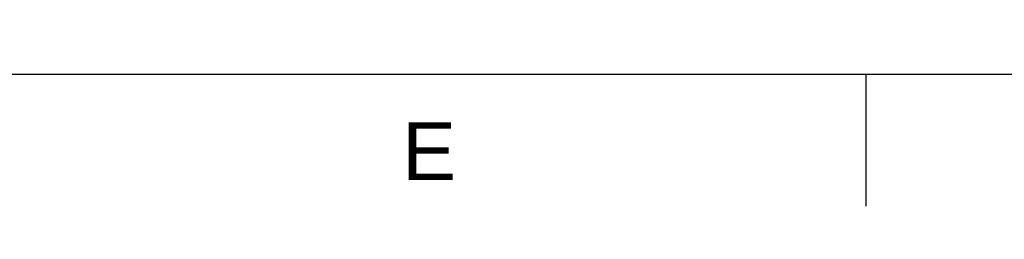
# Model space of a CAD drawing. Header units: millimetres. Extents: x 0 to 418, y 0 to 295.
# Tile 5 of 12: x 159 to 218, y 0 to 13. Entities that reach past the tile are written whole.
import ezdxf
from ezdxf import colors
from ezdxf.entities.mleader import LeaderData, LeaderLine
from ezdxf.math import Vec2, Vec3

# ---------------------------------------------------------------- set-up
doc = ezdxf.new("R2010")
doc.units = ezdxf.units.MM
doc.layers.add('Cartouche', color=7, linetype='Continuous')
doc.layers.add('Marges', color=7, linetype='Continuous')

# ---------------------------------------------------------------- blocks, each defined once
blk = doc.blocks.new('_Dot')
at = {"color": 0, "linetype": 'ByBlock', "lineweight": -2}
blk.add_line((-0.5, 0), (-1, 0), dxfattribs=at)
at = {"color": 0, "linetype": 'ByBlock', "const_width": 0.5}
blk.add_lwpolyline([(-0.25, 0, 1), (0.25, 0, 1)], format="xyb", close=True, dxfattribs=at)
blk = doc.blocks.new('SE5')
at = {"layer": 'Marges', "insert": (182, 7.087), "char_height": 3.5, "width": 3.71335, "attachment_point": 1}
blk.add_mtext('{\\fArial|b0||i0||c0|p34;\\C7;\\H3.5;\\W1.;E}', dxfattribs=at)
blk = doc.blocks.new('SE4')
at = {"layer": 'Marges'}
blk.add_blockref('SE5', (0, 0), dxfattribs=at)

msp = doc.modelspace()

# ---------------------------------------------------------------- linework, layer by layer
at = {"layer": 'Marges', "color": 7, "linetype": 'Continuous'}
for p, q in [((10, 10), (410, 10)), ((210, 10), (210, 2))]:
    msp.add_line(p, q, dxfattribs=at)

# ---------------------------------------------------------------- block references
msp.add_blockref('SE4', (0, 0))

# ---------------------------------------------------------------- leaders
at = {"layer": 'Cartouche', "color": 7, "linetype": 'Continuous'}
ml = msp.add_multileader_mtext('Standard', dxfattribs=at)
ml.set_content('{\\pxsm0.9;\\fArial|b0||i0||c0|p34;\\W1.;1 / 1\\P}', color=256)
ml.set_leader_properties()
ml.set_arrow_properties(name='DOT')
ml.build(insert=Vec2(0, 0))
ml.multileader.update_dxf_attribs({"leader_type": 0, "dogleg_length": 0, "arrow_head_size": 2})
ctx = ml.context
ctx.base_point, ctx.char_height, ctx.arrow_head_size = Vec3(400.2145, 12.1313), 2, 2
ctx.text_align_type = 1
notes = []
notes.append((ctx, [(0, (0, 0, 0), (0, 0), (1, 0), 1, [])]))
ctx.mtext.insert, ctx.mtext.alignment = Vec3(404.5225, 13.1313), 2
for ctx, leaders in notes:
    for number, flags, end, landing, length, lines in leaders:
        leader = LeaderData()
        leader.index, (leader.has_last_leader_line, leader.has_dogleg_vector, leader.attachment_direction) = number, flags
        leader.last_leader_point, leader.dogleg_vector, leader.dogleg_length = Vec3(end), Vec3(landing), length
        for number, points, colour, breaks in lines:
            line = LeaderLine()
            line.index, line.vertices, line.color, line.breaks = number, Vec3.list(points), colors.encode_raw_color(colour), breaks
            leader.lines.append(line)
        ctx.leaders.append(leader)

doc.saveas('drawing.dxf')
